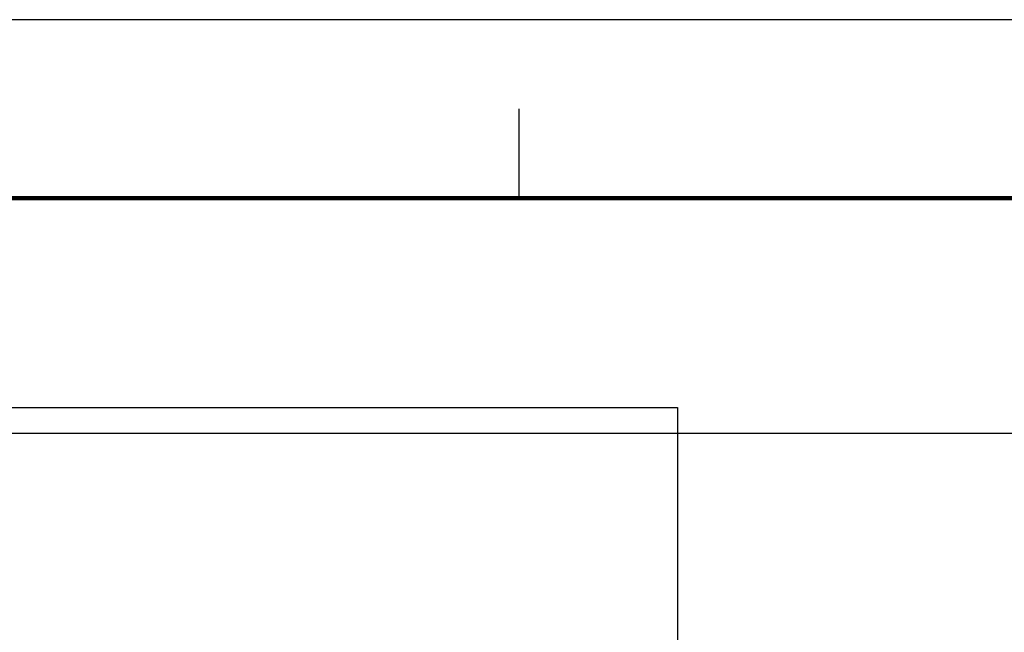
# Model space of a CAD drawing. Header units: millimetres. Extents: x 335 to 739279, y -1 to 84.
# Tile 174 of 244: x 369.66 to 375.18, y 80.16 to 83.59. Entities that reach past the tile are written whole.
import ezdxf

# ---------------------------------------------------------------- set-up
doc = ezdxf.new("R2010")
doc.units = ezdxf.units.MM
doc.header["$MEASUREMENT"] = 0
doc.layers.add('Margem', color=4, linetype='Continuous')

msp = doc.modelspace()

# ---------------------------------------------------------------- linework, layer by layer
at = {"color": 7}
for p, q in [((359.3728, 81.4149), (373.3478, 81.4149)), ((373.3478, 81.4149), (373.3478, 77.8999)), ((385.1288, 81.2699), (352.1198, 81.2699))]:
    msp.add_line(p, q, dxfattribs=at)
at = {"layer": 'Margem', "color": 1}
for p, q in [((454.1344, 83.5869), (335.3344, 83.5869)), ((372.4594, 83.0869), (372.4594, 82.5869))]:
    msp.add_line(p, q, dxfattribs=at)
at = {"layer": 'Margem', "lineweight": 100}
msp.add_line((337.8344, 82.5869), (453.1344, 82.5869), dxfattribs=at)

doc.saveas('drawing.dxf')
